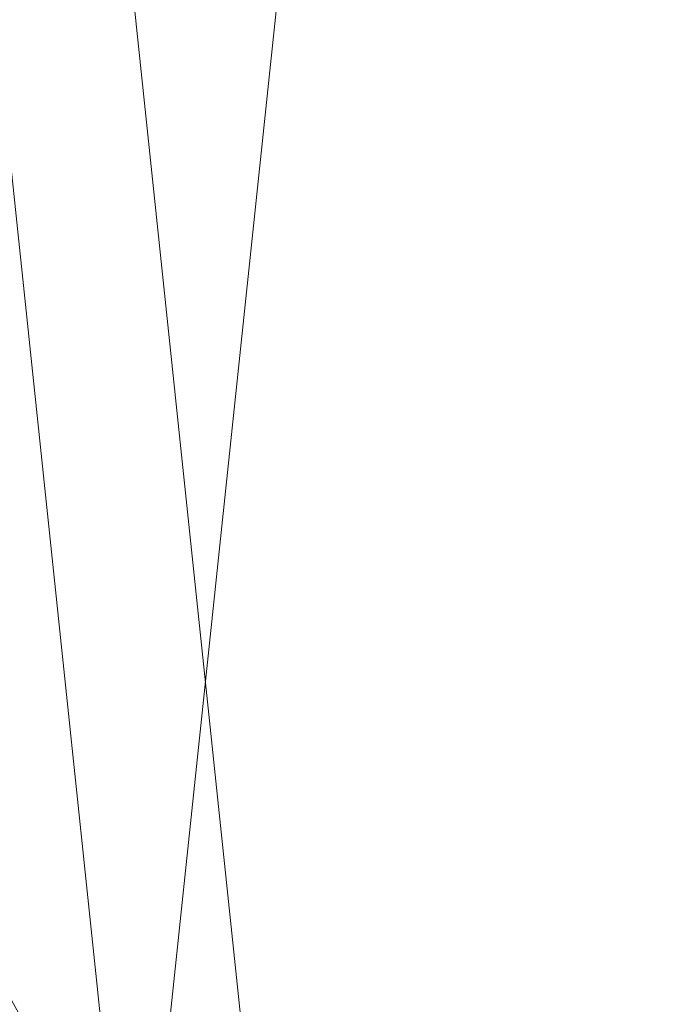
# Model space of a CAD drawing. Header units: millimetres. Extents: x -71 to 71, y -145 to 145.
# Tile 167 of 256: x -60.2 to -57.59, y -1.3 to 2.66. Entities that reach past the tile are written whole.
import ezdxf

# ---------------------------------------------------------------- set-up
doc = ezdxf.new("R2010")
doc.units = ezdxf.units.MM
doc.layers.add('1', color=7, linetype='CONTINUOUS')

msp = doc.modelspace()

# ---------------------------------------------------------------- linework, layer by layer
at = {"layer": '1', "color": 163, "linetype": 'Continuous', "lineweight": 13, "extrusion": (-5.23961e-15, 1.15648e-14, -1)}
msp.add_circle((0, 0, 144.0046), 61.0181, dxfattribs=at)
at = {"layer": '1', "color": 163, "linetype": 'Continuous', "lineweight": 13}
msp.add_circle((0, 0, -145), 60.4434, dxfattribs=at)
for points in [[(24.5845, 55.2178, -145), (-60.1123, -6.3181, -145), (-57.4851, 18.678, -145)], [(24.5845, 55.2178, -145), (-35.5277, -48.8997, -145), (-52.3455, -30.2217, -145), (-60.1123, -6.3181, -145)], [(-55.5385, -9.7929, -124.3698), (-55.5385, 9.7929, -124.3698), (-62.4157, 2.6859, -124.4759)], [(-58.0316, -18.8556, -144.0046), (-60.6838, 6.3781, -144.0046), (-60.1123, 6.3181, -145), (-57.4851, -18.678, -145)], [(-62.4157, 2.6859, -124.4759), (-63.0153, -11.3325, -124.5197), (-55.5385, -9.7929, -124.3698)]]:
    msp.add_3dface(points, dxfattribs=at)

doc.saveas('drawing.dxf')
